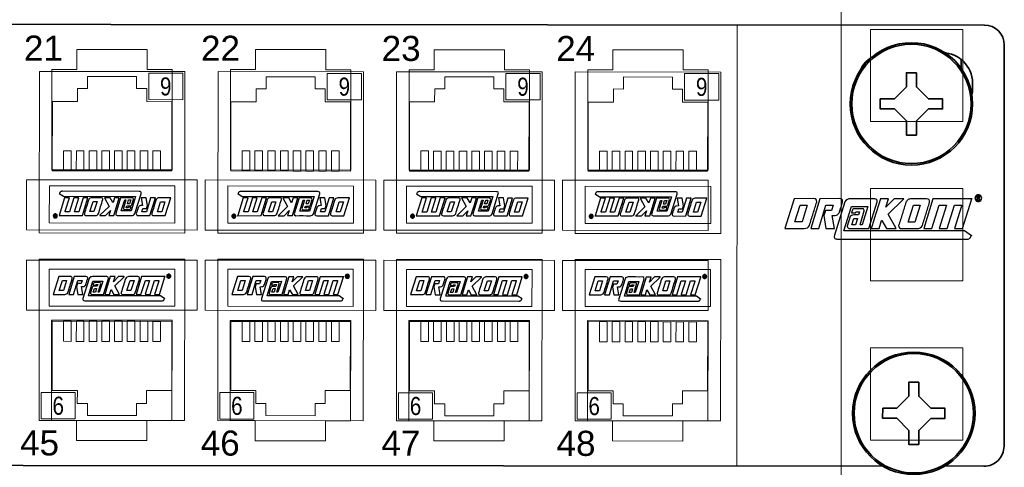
# Model space of a CAD drawing. Header units: millimetres. Extents: x 284 to 42354, y 172 to 67105.
# Tile 28 of 43: x 10559 to 11688, y 21269 to 21782. Entities that reach past the tile are written whole.
import ezdxf
from ezdxf.enums import TextEntityAlignment as Align

# ---------------------------------------------------------------- set-up
doc = ezdxf.new("R2010")
doc.units = ezdxf.units.MM
for name, color, linetype, lineweight in [('2DE_BKT_pp', 7, 'Continuous', 35), ('2DE_OBJ_BKT-pp', 93, 'Continuous', 25), ('2DE_TXT', 53, 'Continuous', 15), ('CP_DETAL', 33, 'Continuous', 9)]:
    doc.layers.add(name, color=color, linetype=linetype, lineweight=lineweight)
doc.layers.add('BKT_LOGO', color=5, linetype='Continuous')
doc.layers.add('CP_WIPEOUT', color=7, linetype='Continuous')
doc.styles.add('Arial2.5', font='ARIALN.TTF', dxfattribs={"height": 2.5})
doc.styles.add('CP_ATTR', font='ARIAL.TTF')

# ---------------------------------------------------------------- blocks, each defined once
blk = doc.blocks.new('2hpn_bkt_04_gzawo0')
for p, q in [((460.2, -2.628), (460.2, 2.624)), ((469.4, 2.628), (469.4, -2.628)), ((460.2, -34.628), (460.2, -29.376)), ((469.4, -29.372), (469.4, -34.628))]:
    blk.add_line(p, q)
for points in [[(-6.9, -37.95), (-6.9, -37.95), (-6.9, -37.95), (-6.9, -37.95), (471.7, -37.95), (471.7, -37.95), (471.7, -37.95, 0.41425), (473.7, -35.95), (473.7, -35.95), (473.7, 4.05, 0.414021), (471.7, 6.05), (471.7, 6.05), (-6.9, 6.05, 0.457803), (-8.9, 4.05), (-8.9, 4.05), (-8.9, -36.05, 0.414214), (-6.9, -37.95), (-6.9, -37.95)], [(462.05, 3.3), (462.05, 3.3), (467.55, 3.3, -0.401538), (470.55, 0.3), (470.55, 0.3), (470.55, -0.3, -0.401538), (467.55, -3.3), (467.55, -3.3), (462.05, -3.3, -0.401538), (459.05, -0.3), (459.05, -0.3), (459.05, 0.2, -0.409645), (462.05, 3.3), (462.05, 3.3)], [(462.05, -28.7), (462.05, -28.7), (467.55, -28.7, -0.401538), (470.55, -31.7), (470.55, -31.7), (470.55, -32.3, -0.401538), (467.55, -35.3), (467.55, -35.3), (462.05, -35.3, -0.401538), (459.05, -32.3), (459.05, -32.3), (459.05, -31.8, -0.409645), (462.05, -28.7), (462.05, -28.7)]]:
    blk.add_lwpolyline(points, format="xyb")
at = {"lineweight": 0}
for points in [[(447.092, 6.05), (447.092, -37.949)], [(378.799, -8.448), (390.799, -8.448), (390.799, 1.552), (388.299, 1.552), (388.299, 3.552), (381.299, 3.552), (381.299, 1.552), (378.799, 1.552), (378.799, -8.448)], [(396.599, -8.448), (408.599, -8.448), (408.599, 1.552), (406.099, 1.552), (406.099, 3.552), (399.099, 3.552), (399.099, 1.552), (396.599, 1.552), (396.599, -8.448)], [(414.399, -8.448), (426.399, -8.448), (426.399, 1.552), (423.899, 1.552), (423.899, 3.552), (416.899, 3.552), (416.899, 1.552), (414.399, 1.552), (414.399, -8.448)], [(432.199, -8.448), (444.199, -8.448), (444.199, 1.552), (441.699, 1.552), (441.699, 3.552), (434.699, 3.552), (434.699, 1.552), (432.199, 1.552), (432.199, -8.448)], [(376.299, -9.448), (376.299, -9.448), (376.299, -14.448), (393.299, -14.448), (393.299, -9.448), (376.299, -9.448)], [(394.099, -9.448), (394.099, -9.448), (394.099, -14.448), (411.099, -14.448), (411.099, -9.448), (394.099, -9.448)], [(411.899, -9.448), (411.899, -9.448), (411.899, -14.448), (428.899, -14.448), (428.899, -9.448), (411.899, -9.448)], [(429.699, -9.448), (429.699, -9.448), (429.699, -14.448), (444.199, -14.448), (444.199, -9.448), (429.699, -9.448)], [(376.299, -22.448), (376.299, -22.448), (376.299, -17.448), (393.299, -17.448), (393.299, -22.448), (376.299, -22.448)], [(394.099, -22.448), (394.099, -22.448), (394.099, -17.448), (411.099, -17.448), (411.099, -22.448), (394.099, -22.448)], [(411.899, -22.448), (411.899, -22.448), (411.899, -17.448), (428.899, -17.448), (428.899, -22.448), (411.899, -22.448)], [(429.699, -22.448), (429.699, -22.448), (429.699, -17.448), (444.199, -17.448), (444.199, -22.448), (429.699, -22.448)], [(378.799, -23.448), (390.799, -23.448), (390.799, -33.448), (388.299, -33.448), (388.299, -35.448), (381.299, -35.448), (381.299, -33.448), (378.799, -33.448), (378.799, -23.448)], [(396.599, -23.448), (408.599, -23.448), (408.599, -33.448), (406.099, -33.448), (406.099, -35.448), (399.099, -35.448), (399.099, -33.448), (396.599, -33.448), (396.599, -23.448)], [(414.399, -23.448), (426.399, -23.448), (426.399, -33.448), (423.899, -33.448), (423.899, -35.448), (416.899, -35.448), (416.899, -33.448), (414.399, -33.448), (414.399, -23.448)], [(432.199, -23.448), (444.199, -23.448), (444.199, -33.448), (441.699, -33.448), (441.699, -35.448), (434.699, -35.448), (434.699, -33.448), (432.199, -33.448), (432.199, -23.448)]]:
    blk.add_lwpolyline(points, dxfattribs=at)
at = {"layer": 'BKT_LOGO'}
for points, knots in [([(451.845, -14.245), (451.845, -14.245), (452.765, -11.275), (452.765, -11.275), (452.765, -11.275), (452.765, -11.275), (454.705, -11.271), (454.705, -11.271), (454.705, -11.271), (454.823, -11.271), (454.908, -11.297), (454.961, -11.351), (454.961, -11.351), (455.014, -11.405), (455.034, -11.494), (455.021, -11.617), (455.021, -11.617), (454.901, -11.994), (454.782, -12.373), (454.664, -12.753), (454.664, -12.753), (454.546, -13.133), (454.425, -13.531), (454.299, -13.946), (454.299, -13.946), (454.19, -14.145), (454.018, -14.245), (453.784, -14.245), (453.784, -14.245), (453.784, -14.245), (451.845, -14.245), (451.845, -14.245)], [0, 0, 0, 0, 0.125, 0.125, 0.125, 0.125, 0.25, 0.25, 0.25, 0.25, 0.375, 0.375, 0.375, 0.375, 0.5, 0.5, 0.5, 0.5, 0.625, 0.625, 0.625, 0.625, 0.75, 0.75, 0.75, 0.75, 0.875, 0.875, 0.875, 0.875, 1, 1, 1, 1]), ([(455.233, -14.245), (455.233, -14.245), (454.425, -14.245), (454.425, -14.245), (454.425, -14.245), (454.425, -14.245), (455.345, -11.275), (455.345, -11.275), (455.345, -11.275), (455.345, -11.275), (457.286, -11.271), (457.286, -11.271), (457.286, -11.271), (457.403, -11.271), (457.488, -11.297), (457.541, -11.351), (457.541, -11.351), (457.594, -11.405), (457.614, -11.494), (457.601, -11.617), (457.601, -11.617), (457.538, -11.82), (457.488, -11.981), (457.452, -12.1), (457.452, -12.1), (457.415, -12.218), (457.386, -12.311), (457.365, -12.378), (457.365, -12.378), (457.345, -12.444), (457.33, -12.493), (457.321, -12.523), (457.321, -12.523), (457.311, -12.553), (457.303, -12.579), (457.296, -12.601), (457.296, -12.601), (457.242, -12.706), (457.18, -12.785), (457.111, -12.839), (457.111, -12.839), (457.042, -12.892), (456.962, -12.927), (456.872, -12.943), (456.872, -12.943), (456.872, -12.943), (456.563, -12.957), (456.563, -12.957), (456.563, -12.957), (456.563, -12.957), (456.779, -14.255), (456.779, -14.255), (456.779, -14.255), (456.779, -14.255), (455.948, -14.255), (455.948, -14.255), (455.948, -14.255), (455.948, -14.255), (455.743, -12.967), (455.743, -12.967), (455.743, -12.967), (455.743, -12.967), (455.901, -12.458), (455.901, -12.458), (455.901, -12.458), (455.901, -12.458), (456.49, -12.458), (456.49, -12.458), (456.49, -12.458), (456.49, -12.458), (456.661, -11.907), (456.661, -11.907), (456.661, -11.907), (456.661, -11.907), (455.929, -11.907), (455.929, -11.907), (455.929, -11.907), (455.929, -11.907), (455.233, -14.245), (455.233, -14.245)], [0, 0, 0, 0, 0.05, 0.05, 0.05, 0.05, 0.1, 0.1, 0.1, 0.1, 0.15, 0.15, 0.15, 0.15, 0.2, 0.2, 0.2, 0.2, 0.25, 0.25, 0.25, 0.25, 0.3, 0.3, 0.3, 0.3, 0.35, 0.35, 0.35, 0.35, 0.4, 0.4, 0.4, 0.4, 0.45, 0.45, 0.45, 0.45, 0.5, 0.5, 0.5, 0.5, 0.55, 0.55, 0.55, 0.55, 0.6, 0.6, 0.6, 0.6, 0.65, 0.65, 0.65, 0.65, 0.7, 0.7, 0.7, 0.7, 0.75, 0.75, 0.75, 0.75, 0.8, 0.8, 0.8, 0.8, 0.85, 0.85, 0.85, 0.85, 0.9, 0.9, 0.9, 0.9, 0.95, 0.95, 0.95, 0.95, 1, 1, 1, 1]), ([(459.342, -13.879), (459.342, -13.879), (459.542, -13.879), (459.542, -13.879), (459.542, -13.879), (459.542, -13.879), (460.111, -12.053), (460.111, -12.053), (460.111, -12.053), (460.111, -12.053), (458.48, -12.058), (458.48, -12.058), (458.48, -12.058), (458.48, -12.058), (457.727, -14.479), (457.727, -14.479), (457.727, -14.479), (457.727, -14.479), (469.764, -14.485), (469.764, -14.485), (469.764, -14.485), (469.764, -14.485), (470.456, -14.964), (470.456, -14.964), (470.456, -14.964), (470.456, -14.964), (470.439, -14.927), (470.439, -14.927), (470.439, -14.927), (470.405, -15.006), (470.373, -15.071), (470.343, -15.121), (470.343, -15.121), (470.313, -15.172), (470.279, -15.212), (470.24, -15.24), (470.24, -15.24), (470.201, -15.269), (470.155, -15.288), (470.103, -15.299), (470.103, -15.299), (470.05, -15.311), (469.986, -15.317), (469.915, -15.316), (469.915, -15.316), (469.915, -15.316), (457.139, -15.301), (457.139, -15.301), (457.139, -15.301), (456.994, -15.301), (456.887, -15.281), (456.823, -15.232), (456.823, -15.232), (456.759, -15.183), (456.757, -15.079), (456.806, -14.921), (456.806, -14.921), (456.806, -14.921), (457.828, -11.602), (457.828, -11.602), (457.828, -11.602), (457.944, -11.341), (458.186, -11.284), (458.38, -11.281), (458.38, -11.281), (459.192, -11.281), (459.986, -11.293), (460.801, -11.281), (460.801, -11.281), (460.97, -11.313), (461.072, -11.447), (461.046, -11.596), (461.046, -11.596), (461.046, -11.596), (460.224, -14.255), (460.224, -14.255), (460.224, -14.255), (460.224, -14.255), (458.243, -14.254), (458.243, -14.254), (458.243, -14.254), (458.096, -14.165), (458.057, -14.054), (458.07, -14.012), (458.07, -14.012), (458.07, -14.012), (458.366, -13.064), (458.366, -13.064), (458.366, -13.064), (458.392, -12.978), (458.515, -12.897), (458.707, -12.897), (458.707, -12.897), (458.707, -12.897), (459.196, -12.897), (459.196, -12.897), (459.196, -12.897), (459.196, -12.897), (459.297, -12.589), (459.297, -12.589), (459.297, -12.589), (459.297, -12.589), (458.936, -12.589), (458.936, -12.589), (458.936, -12.589), (458.936, -12.589), (458.899, -12.697), (458.899, -12.697), (458.899, -12.697), (458.899, -12.697), (458.484, -12.698), (458.484, -12.698), (458.484, -12.698), (458.484, -12.698), (458.579, -12.376), (458.579, -12.376), (458.579, -12.376), (458.635, -12.287), (458.732, -12.274), (458.882, -12.271), (458.882, -12.271), (458.882, -12.271), (459.622, -12.275), (459.622, -12.275), (459.622, -12.275), (459.698, -12.28), (459.784, -12.399), (459.766, -12.484), (459.766, -12.484), (459.766, -12.484), (459.342, -13.879), (459.342, -13.879)], [0, 0, 0, 0, 0.030303, 0.030303, 0.030303, 0.030303, 0.060606, 0.060606, 0.060606, 0.060606, 0.090909, 0.090909, 0.090909, 0.090909, 0.121212, 0.121212, 0.121212, 0.121212, 0.151515, 0.151515, 0.151515, 0.151515, 0.181818, 0.181818, 0.181818, 0.181818, 0.212121, 0.212121, 0.212121, 0.212121, 0.242424, 0.242424, 0.242424, 0.242424, 0.272727, 0.272727, 0.272727, 0.272727, 0.30303, 0.30303, 0.30303, 0.30303, 0.333333, 0.333333, 0.333333, 0.333333, 0.363636, 0.363636, 0.363636, 0.363636, 0.393939, 0.393939, 0.393939, 0.393939, 0.424242, 0.424242, 0.424242, 0.424242, 0.454545, 0.454545, 0.454545, 0.454545, 0.484848, 0.484848, 0.484848, 0.484848, 0.515152, 0.515152, 0.515152, 0.515152, 0.545455, 0.545455, 0.545455, 0.545455, 0.575758, 0.575758, 0.575758, 0.575758, 0.606061, 0.606061, 0.606061, 0.606061, 0.636364, 0.636364, 0.636364, 0.636364, 0.666667, 0.666667, 0.666667, 0.666667, 0.69697, 0.69697, 0.69697, 0.69697, 0.727273, 0.727273, 0.727273, 0.727273, 0.757576, 0.757576, 0.757576, 0.757576, 0.787879, 0.787879, 0.787879, 0.787879, 0.818182, 0.818182, 0.818182, 0.818182, 0.848485, 0.848485, 0.848485, 0.848485, 0.878788, 0.878788, 0.878788, 0.878788, 0.909091, 0.909091, 0.909091, 0.909091, 0.939394, 0.939394, 0.939394, 0.939394, 0.969697, 0.969697, 0.969697, 0.969697, 1, 1, 1, 1]), ([(462.154, -12.806), (462.154, -12.806), (462.933, -14.25), (462.933, -14.25), (462.933, -14.25), (462.933, -14.25), (461.987, -14.25), (461.987, -14.25), (461.987, -14.25), (461.987, -14.25), (461.495, -13.447), (461.495, -13.447), (461.495, -13.447), (461.495, -13.447), (461.493, -13.452), (461.493, -13.452), (461.493, -13.452), (461.493, -13.452), (461.246, -14.25), (461.246, -14.25), (461.246, -14.25), (461.246, -14.25), (460.448, -14.25), (460.448, -14.25), (460.448, -14.25), (460.448, -14.25), (460.741, -13.305), (460.741, -13.305), (460.741, -13.305), (460.741, -13.305), (460.737, -13.3), (460.737, -13.3), (460.737, -13.3), (460.737, -13.3), (460.744, -13.295), (460.744, -13.295), (460.744, -13.295), (460.744, -13.295), (461.366, -11.286), (461.366, -11.286), (461.366, -11.286), (461.366, -11.286), (462.169, -11.286), (462.169, -11.286), (462.169, -11.286), (462.169, -11.286), (461.903, -12.131), (461.903, -12.131), (461.903, -12.131), (461.903, -12.131), (462.751, -11.281), (462.751, -11.281), (462.751, -11.281), (462.751, -11.281), (463.71, -11.281), (463.71, -11.281), (463.71, -11.281), (463.71, -11.281), (463.678, -11.309), (463.678, -11.309), (463.678, -11.309), (463.678, -11.309), (462.154, -12.806), (462.154, -12.806)], [0, 0, 0, 0, 0.0625, 0.0625, 0.0625, 0.0625, 0.125, 0.125, 0.125, 0.125, 0.1875, 0.1875, 0.1875, 0.1875, 0.25, 0.25, 0.25, 0.25, 0.3125, 0.3125, 0.3125, 0.3125, 0.375, 0.375, 0.375, 0.375, 0.4375, 0.4375, 0.4375, 0.4375, 0.5, 0.5, 0.5, 0.5, 0.5625, 0.5625, 0.5625, 0.5625, 0.625, 0.625, 0.625, 0.625, 0.6875, 0.6875, 0.6875, 0.6875, 0.75, 0.75, 0.75, 0.75, 0.8125, 0.8125, 0.8125, 0.8125, 0.875, 0.875, 0.875, 0.875, 0.9375, 0.9375, 0.9375, 0.9375, 1, 1, 1, 1]), ([(463.516, -14.255), (463.282, -14.255), (463.171, -14.155), (463.186, -13.956), (463.186, -13.956), (463.317, -13.541), (463.442, -13.143), (463.56, -12.763), (463.56, -12.763), (463.678, -12.383), (463.793, -12.005), (463.907, -11.628), (463.907, -11.628), (463.971, -11.504), (464.046, -11.415), (464.132, -11.362), (464.132, -11.362), (464.218, -11.308), (464.32, -11.281), (464.437, -11.281), (464.437, -11.281), (464.437, -11.281), (465.958, -11.281), (465.958, -11.281), (465.958, -11.281), (466.075, -11.281), (466.16, -11.308), (466.213, -11.362), (466.213, -11.362), (466.266, -11.415), (466.286, -11.504), (466.273, -11.628), (466.273, -11.628), (466.153, -12.005), (466.034, -12.383), (465.917, -12.763), (465.917, -12.763), (465.799, -13.143), (465.677, -13.541), (465.552, -13.956), (465.552, -13.956), (465.442, -14.155), (465.27, -14.255), (465.036, -14.255), (465.036, -14.255), (465.036, -14.255), (463.516, -14.255), (463.516, -14.255)], [0, 0, 0, 0, 0.083333, 0.083333, 0.083333, 0.083333, 0.166667, 0.166667, 0.166667, 0.166667, 0.25, 0.25, 0.25, 0.25, 0.333333, 0.333333, 0.333333, 0.333333, 0.416667, 0.416667, 0.416667, 0.416667, 0.5, 0.5, 0.5, 0.5, 0.583333, 0.583333, 0.583333, 0.583333, 0.666667, 0.666667, 0.666667, 0.666667, 0.75, 0.75, 0.75, 0.75, 0.833333, 0.833333, 0.833333, 0.833333, 0.916667, 0.916667, 0.916667, 0.916667, 1, 1, 1, 1]), ([(468.03, -14.245), (468.03, -14.245), (467.227, -14.245), (467.227, -14.245), (467.227, -14.245), (467.227, -14.245), (467.231, -14.23), (467.231, -14.23), (467.231, -14.23), (467.231, -14.23), (467.217, -14.23), (467.217, -14.23), (467.217, -14.23), (467.217, -14.23), (467.939, -11.902), (467.939, -11.902), (467.939, -11.902), (467.939, -11.902), (467.221, -11.902), (467.221, -11.902), (467.221, -11.902), (467.221, -11.902), (466.486, -14.245), (466.486, -14.245), (466.486, -14.245), (466.486, -14.245), (465.683, -14.245), (465.683, -14.245), (465.683, -14.245), (465.683, -14.245), (466.601, -11.28), (466.601, -11.28), (466.601, -11.28), (466.601, -11.28), (470.485, -11.275), (470.485, -11.275), (470.485, -11.275), (470.485, -11.275), (470.497, -11.265), (470.497, -11.265), (470.497, -11.265), (470.497, -11.265), (470.502, -11.265), (470.502, -11.265), (470.502, -11.265), (470.502, -11.265), (470.493, -11.28), (470.493, -11.28), (470.493, -11.28), (470.493, -11.28), (469.565, -14.245), (469.565, -14.245), (469.565, -14.245), (469.565, -14.245), (468.766, -14.245), (468.766, -14.245), (468.766, -14.245), (468.766, -14.245), (469.462, -12.016), (469.462, -12.016), (469.462, -12.016), (469.462, -12.016), (469.457, -12.016), (469.457, -12.016), (469.457, -12.016), (469.457, -12.016), (469.492, -11.902), (469.492, -11.902), (469.492, -11.902), (469.492, -11.902), (468.761, -11.902), (468.761, -11.902), (468.761, -11.902), (468.761, -11.902), (468.03, -14.245), (468.03, -14.245)], [0, 0, 0, 0, 0.052632, 0.052632, 0.052632, 0.052632, 0.105263, 0.105263, 0.105263, 0.105263, 0.157895, 0.157895, 0.157895, 0.157895, 0.210526, 0.210526, 0.210526, 0.210526, 0.263158, 0.263158, 0.263158, 0.263158, 0.315789, 0.315789, 0.315789, 0.315789, 0.368421, 0.368421, 0.368421, 0.368421, 0.421053, 0.421053, 0.421053, 0.421053, 0.473684, 0.473684, 0.473684, 0.473684, 0.526316, 0.526316, 0.526316, 0.526316, 0.578947, 0.578947, 0.578947, 0.578947, 0.631579, 0.631579, 0.631579, 0.631579, 0.684211, 0.684211, 0.684211, 0.684211, 0.736842, 0.736842, 0.736842, 0.736842, 0.789474, 0.789474, 0.789474, 0.789474, 0.842105, 0.842105, 0.842105, 0.842105, 0.894737, 0.894737, 0.894737, 0.894737, 0.947368, 0.947368, 0.947368, 0.947368, 1, 1, 1, 1]), ([(471.123, -10.867), (471.179, -10.867), (471.234, -10.881), (471.288, -10.91), (471.288, -10.91), (471.342, -10.939), (471.384, -10.981), (471.414, -11.035), (471.414, -11.035), (471.444, -11.089), (471.459, -11.145), (471.459, -11.204), (471.459, -11.204), (471.459, -11.262), (471.444, -11.317), (471.414, -11.371), (471.414, -11.371), (471.385, -11.424), (471.343, -11.466), (471.29, -11.495), (471.29, -11.495), (471.237, -11.525), (471.181, -11.54), (471.123, -11.54), (471.123, -11.54), (471.064, -11.54), (471.008, -11.525), (470.955, -11.495), (470.955, -11.495), (470.902, -11.466), (470.86, -11.424), (470.83, -11.371), (470.83, -11.371), (470.801, -11.317), (470.786, -11.262), (470.786, -11.204), (470.786, -11.204), (470.786, -11.145), (470.801, -11.089), (470.831, -11.035), (470.831, -11.035), (470.861, -10.981), (470.903, -10.939), (470.957, -10.91), (470.957, -10.91), (471.011, -10.881), (471.066, -10.867), (471.123, -10.867)], [0, 0, 0, 0, 0.083333, 0.083333, 0.083333, 0.083333, 0.166667, 0.166667, 0.166667, 0.166667, 0.25, 0.25, 0.25, 0.25, 0.333333, 0.333333, 0.333333, 0.333333, 0.416667, 0.416667, 0.416667, 0.416667, 0.5, 0.5, 0.5, 0.5, 0.583333, 0.583333, 0.583333, 0.583333, 0.666667, 0.666667, 0.666667, 0.666667, 0.75, 0.75, 0.75, 0.75, 0.833333, 0.833333, 0.833333, 0.833333, 0.916667, 0.916667, 0.916667, 0.916667, 1, 1, 1, 1]), ([(471.123, -10.922), (471.075, -10.922), (471.029, -10.935), (470.984, -10.959), (470.984, -10.959), (470.94, -10.983), (470.905, -11.018), (470.879, -11.063), (470.879, -11.063), (470.854, -11.108), (470.841, -11.155), (470.841, -11.204), (470.841, -11.204), (470.841, -11.252), (470.854, -11.298), (470.879, -11.343), (470.879, -11.343), (470.904, -11.387), (470.938, -11.422), (470.983, -11.447), (470.983, -11.447), (471.028, -11.472), (471.074, -11.484), (471.123, -11.484), (471.123, -11.484), (471.171, -11.484), (471.218, -11.472), (471.262, -11.447), (471.262, -11.447), (471.307, -11.422), (471.341, -11.387), (471.366, -11.343), (471.366, -11.343), (471.391, -11.298), (471.403, -11.252), (471.403, -11.204), (471.403, -11.204), (471.403, -11.155), (471.391, -11.108), (471.365, -11.063), (471.365, -11.063), (471.34, -11.018), (471.305, -10.983), (471.26, -10.959), (471.26, -10.959), (471.215, -10.935), (471.169, -10.922), (471.123, -10.922)], [0, 0, 0, 0, 0.083333, 0.083333, 0.083333, 0.083333, 0.166667, 0.166667, 0.166667, 0.166667, 0.25, 0.25, 0.25, 0.25, 0.333333, 0.333333, 0.333333, 0.333333, 0.416667, 0.416667, 0.416667, 0.416667, 0.5, 0.5, 0.5, 0.5, 0.583333, 0.583333, 0.583333, 0.583333, 0.666667, 0.666667, 0.666667, 0.666667, 0.75, 0.75, 0.75, 0.75, 0.833333, 0.833333, 0.833333, 0.833333, 0.916667, 0.916667, 0.916667, 0.916667, 1, 1, 1, 1]), ([(470.975, -11.389), (470.975, -11.389), (470.975, -11.027), (470.975, -11.027), (470.975, -11.027), (470.975, -11.027), (471.099, -11.027), (471.099, -11.027), (471.099, -11.027), (471.142, -11.027), (471.173, -11.031), (471.192, -11.037), (471.192, -11.037), (471.211, -11.044), (471.226, -11.056), (471.237, -11.072), (471.237, -11.072), (471.249, -11.089), (471.254, -11.107), (471.254, -11.125), (471.254, -11.125), (471.254, -11.152), (471.245, -11.175), (471.226, -11.195), (471.226, -11.195), (471.207, -11.214), (471.182, -11.225), (471.151, -11.228), (471.151, -11.228), (471.163, -11.233), (471.174, -11.239), (471.181, -11.247), (471.181, -11.247), (471.196, -11.261), (471.214, -11.285), (471.235, -11.319), (471.235, -11.319), (471.235, -11.319), (471.279, -11.389), (471.279, -11.389), (471.279, -11.389), (471.279, -11.389), (471.208, -11.389), (471.208, -11.389), (471.208, -11.389), (471.208, -11.389), (471.176, -11.332), (471.176, -11.332), (471.176, -11.332), (471.15, -11.288), (471.13, -11.259), (471.115, -11.248), (471.115, -11.248), (471.104, -11.24), (471.088, -11.236), (471.068, -11.236), (471.068, -11.236), (471.068, -11.236), (471.033, -11.236), (471.033, -11.236), (471.033, -11.236), (471.033, -11.236), (471.033, -11.389), (471.033, -11.389), (471.033, -11.389), (471.033, -11.389), (470.975, -11.389), (470.975, -11.389)], [0, 0, 0, 0, 0.058824, 0.058824, 0.058824, 0.058824, 0.117647, 0.117647, 0.117647, 0.117647, 0.176471, 0.176471, 0.176471, 0.176471, 0.235294, 0.235294, 0.235294, 0.235294, 0.294118, 0.294118, 0.294118, 0.294118, 0.352941, 0.352941, 0.352941, 0.352941, 0.411765, 0.411765, 0.411765, 0.411765, 0.470588, 0.470588, 0.470588, 0.470588, 0.529412, 0.529412, 0.529412, 0.529412, 0.588235, 0.588235, 0.588235, 0.588235, 0.647059, 0.647059, 0.647059, 0.647059, 0.705882, 0.705882, 0.705882, 0.705882, 0.764706, 0.764706, 0.764706, 0.764706, 0.823529, 0.823529, 0.823529, 0.823529, 0.882353, 0.882353, 0.882353, 0.882353, 0.941176, 0.941176, 0.941176, 0.941176, 1, 1, 1, 1]), ([(471.033, -11.186), (471.033, -11.186), (471.104, -11.186), (471.104, -11.186), (471.104, -11.186), (471.138, -11.186), (471.161, -11.181), (471.174, -11.17), (471.174, -11.17), (471.186, -11.16), (471.192, -11.147), (471.192, -11.13), (471.192, -11.13), (471.192, -11.12), (471.189, -11.11), (471.183, -11.101), (471.183, -11.101), (471.177, -11.093), (471.169, -11.087), (471.159, -11.083), (471.159, -11.083), (471.148, -11.078), (471.128, -11.076), (471.1, -11.076), (471.1, -11.076), (471.1, -11.076), (471.033, -11.076), (471.033, -11.076), (471.033, -11.076), (471.033, -11.076), (471.033, -11.186), (471.033, -11.186)], [0, 0, 0, 0, 0.125, 0.125, 0.125, 0.125, 0.25, 0.25, 0.25, 0.25, 0.375, 0.375, 0.375, 0.375, 0.5, 0.5, 0.5, 0.5, 0.625, 0.625, 0.625, 0.625, 0.75, 0.75, 0.75, 0.75, 0.875, 0.875, 0.875, 0.875, 1, 1, 1, 1]), ([(453.558, -13.594), (453.558, -13.594), (454.079, -11.912), (454.079, -11.912), (454.079, -11.912), (454.079, -11.912), (453.371, -11.912), (453.371, -11.912), (453.371, -11.912), (453.371, -11.912), (452.845, -13.594), (452.845, -13.594), (452.845, -13.594), (452.845, -13.594), (453.558, -13.594), (453.558, -13.594)], [0, 0, 0, 0, 0.25, 0.25, 0.25, 0.25, 0.5, 0.5, 0.5, 0.5, 0.75, 0.75, 0.75, 0.75, 1, 1, 1, 1]), ([(464.145, -13.604), (464.145, -13.604), (464.81, -13.604), (464.81, -13.604), (464.81, -13.604), (464.81, -13.604), (465.331, -11.922), (465.331, -11.922), (465.331, -11.922), (465.331, -11.922), (464.666, -11.922), (464.666, -11.922), (464.666, -11.922), (464.666, -11.922), (464.145, -13.604), (464.145, -13.604)], [0, 0, 0, 0, 0.25, 0.25, 0.25, 0.25, 0.5, 0.5, 0.5, 0.5, 0.75, 0.75, 0.75, 0.75, 1, 1, 1, 1]), ([(459.09, -13.256), (459.09, -13.256), (458.729, -13.256), (458.729, -13.256), (458.729, -13.256), (458.729, -13.256), (458.534, -13.879), (458.534, -13.879), (458.534, -13.879), (458.534, -13.879), (458.895, -13.879), (458.895, -13.879), (458.895, -13.879), (458.895, -13.879), (459.09, -13.256), (459.09, -13.256)], [0, 0, 0, 0, 0.25, 0.25, 0.25, 0.25, 0.5, 0.5, 0.5, 0.5, 0.75, 0.75, 0.75, 0.75, 1, 1, 1, 1])]:
    blk.add_open_spline(points, degree=3, knots=knots, dxfattribs=at)
at = {"linetype": 'Continuous', "lineweight": 0, "style": 'CP_ATTR'}
for s, p in [('21', (376.02, 2.431)), ('22', (393.663, 2.431)), ('23', (411.663, 2.431)), ('24', (429.053, 2.431)), ('45', (375.663, -36.936)), ('46', (393.663, -36.936)), ('47', (411.663, -36.936)), ('48', (429.113, -36.936))]:
    blk.add_text(s, height=2.5, dxfattribs=at).set_placement(p)
at = {"linetype": 'ByBlock', "style": 'CP_ATTR', "flags": 1}
for tag, p in [('ARTICLE', (-0.001, -0.001)), ('PRODUCT-TYPE', (-0.001, -0.001)), ('PRODUCER', (-0.001, -0.001)), ('CHARACTER', (0, -0.001)), ('OTHER', (0, 0))]:
    blk.add_attdef(tag, text='', height=0.00005, dxfattribs=at).set_placement(p, align=Align.MIDDLE_LEFT)
blk = doc.blocks.new('2hpn_bkt_29_fad73y0')
at = {"lineweight": 0}
for points in [[(14.5, 16.1), (0, 16.1), (0, 0), (14.5, 0), (14.5, 16.1)], [(13.5, 11.4), (1, 11.4), (1, 15.1), (13.5, 15.1), (13.5, 11.4)], [(13.208, 9.9), (1.308, 9.9), (1.308, 3), (3.808, 3), (3.808, 1.7), (4.808, 1.7), (4.808, 0.5), (9.708, 0.5), (9.708, 1.7), (10.708, 1.7), (10.708, 3), (13.208, 3), (13.208, 9.9)], [(3.193, 7.9), (2.433, 7.9), (2.433, 9.9), (3.193, 9.9), (3.193, 7.9)], [(4.463, 7.9), (3.703, 7.9), (3.703, 9.9), (4.463, 9.9), (4.463, 7.9)], [(5.733, 7.9), (4.973, 7.9), (4.973, 9.9), (5.733, 9.9), (5.733, 7.9)], [(7.003, 7.9), (6.243, 7.9), (6.243, 9.9), (7.003, 9.9), (7.003, 7.9)], [(8.273, 7.9), (7.513, 7.9), (7.513, 9.9), (8.273, 9.9), (8.273, 7.9)], [(9.543, 7.9), (8.783, 7.9), (8.783, 9.9), (9.543, 9.9), (9.543, 7.9)], [(10.813, 7.9), (10.053, 7.9), (10.053, 9.9), (10.813, 9.9), (10.813, 7.9)], [(12.083, 7.9), (11.323, 7.9), (11.323, 9.9), (12.083, 9.9), (12.083, 7.9)], [(3.608, 2.802), (3.608, 0.159), (0.205, 0.159), (0.205, 2.802), (3.608, 2.802)]]:
    blk.add_lwpolyline(points, dxfattribs=at)
at = {"layer": 'BKT_LOGO'}
for points, knots in [([(1.396, 12.585), (1.396, 12.585), (1.946, 14.358), (1.946, 14.358), (1.946, 14.358), (1.946, 14.358), (3.104, 14.361), (3.104, 14.361), (3.104, 14.361), (3.174, 14.361), (3.225, 14.345), (3.256, 14.313), (3.256, 14.313), (3.288, 14.281), (3.3, 14.228), (3.292, 14.154), (3.292, 14.154), (3.221, 13.929), (3.15, 13.703), (3.079, 13.476), (3.079, 13.476), (3.009, 13.249), (2.937, 13.012), (2.862, 12.764), (2.862, 12.764), (2.796, 12.645), (2.694, 12.585), (2.554, 12.585), (2.554, 12.585), (2.554, 12.585), (1.396, 12.585), (1.396, 12.585)], [0, 0, 0, 0, 0.125, 0.125, 0.125, 0.125, 0.25, 0.25, 0.25, 0.25, 0.375, 0.375, 0.375, 0.375, 0.5, 0.5, 0.5, 0.5, 0.625, 0.625, 0.625, 0.625, 0.75, 0.75, 0.75, 0.75, 0.875, 0.875, 0.875, 0.875, 1, 1, 1, 1]), ([(2.419, 12.974), (2.419, 12.974), (2.73, 13.978), (2.73, 13.978), (2.73, 13.978), (2.73, 13.978), (2.307, 13.978), (2.307, 13.978), (2.307, 13.978), (2.307, 13.978), (1.993, 12.974), (1.993, 12.974), (1.993, 12.974), (1.993, 12.974), (2.419, 12.974), (2.419, 12.974)], [0, 0, 0, 0, 0.25, 0.25, 0.25, 0.25, 0.5, 0.5, 0.5, 0.5, 0.75, 0.75, 0.75, 0.75, 1, 1, 1, 1]), ([(3.419, 12.585), (3.419, 12.585), (2.937, 12.585), (2.937, 12.585), (2.937, 12.585), (2.937, 12.585), (3.486, 14.358), (3.486, 14.358), (3.486, 14.358), (3.486, 14.358), (4.644, 14.361), (4.644, 14.361), (4.644, 14.361), (4.714, 14.361), (4.765, 14.345), (4.797, 14.313), (4.797, 14.313), (4.829, 14.281), (4.84, 14.228), (4.833, 14.154), (4.833, 14.154), (4.795, 14.033), (4.765, 13.937), (4.744, 13.866), (4.744, 13.866), (4.722, 13.795), (4.704, 13.74), (4.692, 13.7), (4.692, 13.7), (4.68, 13.66), (4.671, 13.631), (4.665, 13.613), (4.665, 13.613), (4.66, 13.596), (4.655, 13.58), (4.651, 13.567), (4.651, 13.567), (4.618, 13.504), (4.581, 13.457), (4.54, 13.425), (4.54, 13.425), (4.499, 13.393), (4.451, 13.372), (4.397, 13.362), (4.397, 13.362), (4.397, 13.362), (4.213, 13.354), (4.213, 13.354), (4.213, 13.354), (4.213, 13.354), (4.342, 12.58), (4.342, 12.58), (4.342, 12.58), (4.342, 12.58), (3.846, 12.58), (3.846, 12.58), (3.846, 12.58), (3.846, 12.58), (3.724, 13.348), (3.724, 13.348), (3.724, 13.348), (3.724, 13.348), (3.818, 13.652), (3.818, 13.652), (3.818, 13.652), (3.818, 13.652), (4.169, 13.652), (4.169, 13.652), (4.169, 13.652), (4.169, 13.652), (4.271, 13.981), (4.271, 13.981), (4.271, 13.981), (4.271, 13.981), (3.834, 13.981), (3.834, 13.981), (3.834, 13.981), (3.834, 13.981), (3.419, 12.585), (3.419, 12.585)], [0, 0, 0, 0, 0.05, 0.05, 0.05, 0.05, 0.1, 0.1, 0.1, 0.1, 0.15, 0.15, 0.15, 0.15, 0.2, 0.2, 0.2, 0.2, 0.25, 0.25, 0.25, 0.25, 0.3, 0.3, 0.3, 0.3, 0.35, 0.35, 0.35, 0.35, 0.4, 0.4, 0.4, 0.4, 0.45, 0.45, 0.45, 0.45, 0.5, 0.5, 0.5, 0.5, 0.55, 0.55, 0.55, 0.55, 0.6, 0.6, 0.6, 0.6, 0.65, 0.65, 0.65, 0.65, 0.7, 0.7, 0.7, 0.7, 0.75, 0.75, 0.75, 0.75, 0.8, 0.8, 0.8, 0.8, 0.85, 0.85, 0.85, 0.85, 0.9, 0.9, 0.9, 0.9, 0.95, 0.95, 0.95, 0.95, 1, 1, 1, 1]), ([(5.872, 12.804), (5.872, 12.804), (5.991, 12.803), (5.991, 12.803), (5.991, 12.803), (5.991, 12.803), (6.331, 13.894), (6.331, 13.894), (6.331, 13.894), (6.331, 13.894), (5.358, 13.891), (5.358, 13.891), (5.358, 13.891), (5.358, 13.891), (4.908, 12.445), (4.908, 12.445), (4.908, 12.445), (4.908, 12.445), (12.094, 12.442), (12.094, 12.442), (12.094, 12.442), (12.094, 12.442), (12.507, 12.156), (12.507, 12.156), (12.507, 12.156), (12.507, 12.156), (12.497, 12.178), (12.497, 12.178), (12.497, 12.178), (12.477, 12.131), (12.458, 12.092), (12.44, 12.062), (12.44, 12.062), (12.422, 12.032), (12.401, 12.008), (12.378, 11.991), (12.378, 11.991), (12.355, 11.974), (12.328, 11.962), (12.296, 11.956), (12.296, 11.956), (12.265, 11.949), (12.227, 11.945), (12.184, 11.946), (12.184, 11.946), (12.184, 11.946), (4.557, 11.955), (4.557, 11.955), (4.557, 11.955), (4.471, 11.955), (4.407, 11.967), (4.368, 11.996), (4.368, 11.996), (4.33, 12.025), (4.329, 12.087), (4.358, 12.182), (4.358, 12.182), (4.358, 12.182), (4.968, 14.163), (4.968, 14.163), (4.968, 14.163), (5.038, 14.319), (5.182, 14.353), (5.298, 14.355), (5.298, 14.355), (5.782, 14.355), (6.257, 14.348), (6.743, 14.355), (6.743, 14.355), (6.844, 14.335), (6.905, 14.256), (6.89, 14.166), (6.89, 14.166), (6.89, 14.166), (6.399, 12.579), (6.399, 12.579), (6.399, 12.579), (6.399, 12.579), (5.216, 12.58), (5.216, 12.58), (5.216, 12.58), (5.128, 12.633), (5.105, 12.699), (5.113, 12.724), (5.113, 12.724), (5.113, 12.724), (5.289, 13.29), (5.289, 13.29), (5.289, 13.29), (5.305, 13.342), (5.379, 13.39), (5.493, 13.39), (5.493, 13.39), (5.493, 13.39), (5.785, 13.39), (5.785, 13.39), (5.785, 13.39), (5.785, 13.39), (5.845, 13.574), (5.845, 13.574), (5.845, 13.574), (5.845, 13.574), (5.63, 13.574), (5.63, 13.574), (5.63, 13.574), (5.63, 13.574), (5.608, 13.509), (5.608, 13.509), (5.608, 13.509), (5.608, 13.509), (5.36, 13.509), (5.36, 13.509), (5.36, 13.509), (5.36, 13.509), (5.417, 13.701), (5.417, 13.701), (5.417, 13.701), (5.45, 13.754), (5.508, 13.762), (5.598, 13.764), (5.598, 13.764), (5.598, 13.764), (6.039, 13.761), (6.039, 13.761), (6.039, 13.761), (6.085, 13.758), (6.136, 13.687), (6.126, 13.637), (6.126, 13.637), (6.126, 13.637), (5.872, 12.804), (5.872, 12.804)], [0, 0, 0, 0, 0.030303, 0.030303, 0.030303, 0.030303, 0.060606, 0.060606, 0.060606, 0.060606, 0.090909, 0.090909, 0.090909, 0.090909, 0.121212, 0.121212, 0.121212, 0.121212, 0.151515, 0.151515, 0.151515, 0.151515, 0.181818, 0.181818, 0.181818, 0.181818, 0.212121, 0.212121, 0.212121, 0.212121, 0.242424, 0.242424, 0.242424, 0.242424, 0.272727, 0.272727, 0.272727, 0.272727, 0.30303, 0.30303, 0.30303, 0.30303, 0.333333, 0.333333, 0.333333, 0.333333, 0.363636, 0.363636, 0.363636, 0.363636, 0.393939, 0.393939, 0.393939, 0.393939, 0.424242, 0.424242, 0.424242, 0.424242, 0.454545, 0.454545, 0.454545, 0.454545, 0.484848, 0.484848, 0.484848, 0.484848, 0.515152, 0.515152, 0.515152, 0.515152, 0.545455, 0.545455, 0.545455, 0.545455, 0.575758, 0.575758, 0.575758, 0.575758, 0.606061, 0.606061, 0.606061, 0.606061, 0.636364, 0.636364, 0.636364, 0.636364, 0.666667, 0.666667, 0.666667, 0.666667, 0.69697, 0.69697, 0.69697, 0.69697, 0.727273, 0.727273, 0.727273, 0.727273, 0.757576, 0.757576, 0.757576, 0.757576, 0.787879, 0.787879, 0.787879, 0.787879, 0.818182, 0.818182, 0.818182, 0.818182, 0.848485, 0.848485, 0.848485, 0.848485, 0.878788, 0.878788, 0.878788, 0.878788, 0.909091, 0.909091, 0.909091, 0.909091, 0.939394, 0.939394, 0.939394, 0.939394, 0.969697, 0.969697, 0.969697, 0.969697, 1, 1, 1, 1]), ([(7.551, 13.444), (7.551, 13.444), (8.016, 12.582), (8.016, 12.582), (8.016, 12.582), (8.016, 12.582), (7.451, 12.582), (7.451, 12.582), (7.451, 12.582), (7.451, 12.582), (7.157, 13.061), (7.157, 13.061), (7.157, 13.061), (7.157, 13.061), (7.156, 13.058), (7.156, 13.058), (7.156, 13.058), (7.156, 13.058), (7.009, 12.582), (7.009, 12.582), (7.009, 12.582), (7.009, 12.582), (6.532, 12.582), (6.532, 12.582), (6.532, 12.582), (6.532, 12.582), (6.707, 13.146), (6.707, 13.146), (6.707, 13.146), (6.707, 13.146), (6.705, 13.149), (6.705, 13.149), (6.705, 13.149), (6.705, 13.149), (6.709, 13.152), (6.709, 13.152), (6.709, 13.152), (6.709, 13.152), (7.081, 14.352), (7.081, 14.352), (7.081, 14.352), (7.081, 14.352), (7.56, 14.352), (7.56, 14.352), (7.56, 14.352), (7.56, 14.352), (7.401, 13.847), (7.401, 13.847), (7.401, 13.847), (7.401, 13.847), (7.907, 14.355), (7.907, 14.355), (7.907, 14.355), (7.907, 14.355), (8.48, 14.355), (8.48, 14.355), (8.48, 14.355), (8.48, 14.355), (8.461, 14.338), (8.461, 14.338), (8.461, 14.338), (8.461, 14.338), (7.551, 13.444), (7.551, 13.444)], [0, 0, 0, 0, 0.0625, 0.0625, 0.0625, 0.0625, 0.125, 0.125, 0.125, 0.125, 0.1875, 0.1875, 0.1875, 0.1875, 0.25, 0.25, 0.25, 0.25, 0.3125, 0.3125, 0.3125, 0.3125, 0.375, 0.375, 0.375, 0.375, 0.4375, 0.4375, 0.4375, 0.4375, 0.5, 0.5, 0.5, 0.5, 0.5625, 0.5625, 0.5625, 0.5625, 0.625, 0.625, 0.625, 0.625, 0.6875, 0.6875, 0.6875, 0.6875, 0.75, 0.75, 0.75, 0.75, 0.8125, 0.8125, 0.8125, 0.8125, 0.875, 0.875, 0.875, 0.875, 0.9375, 0.9375, 0.9375, 0.9375, 1, 1, 1, 1]), ([(8.364, 12.579), (8.224, 12.579), (8.158, 12.639), (8.167, 12.758), (8.167, 12.758), (8.245, 13.006), (8.32, 13.243), (8.39, 13.47), (8.39, 13.47), (8.461, 13.697), (8.53, 13.923), (8.597, 14.148), (8.597, 14.148), (8.635, 14.222), (8.68, 14.274), (8.732, 14.307), (8.732, 14.307), (8.783, 14.339), (8.844, 14.355), (8.914, 14.355), (8.914, 14.355), (8.914, 14.355), (9.822, 14.355), (9.822, 14.355), (9.822, 14.355), (9.892, 14.355), (9.943, 14.339), (9.974, 14.307), (9.974, 14.307), (10.006, 14.275), (10.018, 14.222), (10.01, 14.148), (10.01, 14.148), (9.938, 13.923), (9.868, 13.697), (9.797, 13.47), (9.797, 13.47), (9.727, 13.243), (9.654, 13.006), (9.579, 12.758), (9.579, 12.758), (9.514, 12.639), (9.411, 12.579), (9.272, 12.579), (9.272, 12.579), (9.272, 12.579), (8.364, 12.579), (8.364, 12.579)], [0, 0, 0, 0, 0.083333, 0.083333, 0.083333, 0.083333, 0.166667, 0.166667, 0.166667, 0.166667, 0.25, 0.25, 0.25, 0.25, 0.333333, 0.333333, 0.333333, 0.333333, 0.416667, 0.416667, 0.416667, 0.416667, 0.5, 0.5, 0.5, 0.5, 0.583333, 0.583333, 0.583333, 0.583333, 0.666667, 0.666667, 0.666667, 0.666667, 0.75, 0.75, 0.75, 0.75, 0.833333, 0.833333, 0.833333, 0.833333, 0.916667, 0.916667, 0.916667, 0.916667, 1, 1, 1, 1]), ([(8.74, 12.968), (8.74, 12.968), (9.137, 12.968), (9.137, 12.968), (9.137, 12.968), (9.137, 12.968), (9.448, 13.972), (9.448, 13.972), (9.448, 13.972), (9.448, 13.972), (9.051, 13.972), (9.051, 13.972), (9.051, 13.972), (9.051, 13.972), (8.74, 12.968), (8.74, 12.968)], [0, 0, 0, 0, 0.25, 0.25, 0.25, 0.25, 0.5, 0.5, 0.5, 0.5, 0.75, 0.75, 0.75, 0.75, 1, 1, 1, 1]), ([(11.059, 12.585), (11.059, 12.585), (10.579, 12.585), (10.579, 12.585), (10.579, 12.585), (10.579, 12.585), (10.582, 12.594), (10.582, 12.594), (10.582, 12.594), (10.582, 12.594), (10.574, 12.594), (10.574, 12.594), (10.574, 12.594), (10.574, 12.594), (11.004, 13.984), (11.004, 13.984), (11.004, 13.984), (11.004, 13.984), (10.576, 13.984), (10.576, 13.984), (10.576, 13.984), (10.576, 13.984), (10.137, 12.585), (10.137, 12.585), (10.137, 12.585), (10.137, 12.585), (9.658, 12.585), (9.658, 12.585), (9.658, 12.585), (9.658, 12.585), (10.206, 14.355), (10.206, 14.355), (10.206, 14.355), (10.206, 14.355), (12.524, 14.358), (12.524, 14.358), (12.524, 14.358), (12.524, 14.358), (12.532, 14.364), (12.532, 14.364), (12.532, 14.364), (12.532, 14.364), (12.535, 14.364), (12.535, 14.364), (12.535, 14.364), (12.535, 14.364), (12.529, 14.355), (12.529, 14.355), (12.529, 14.355), (12.529, 14.355), (11.975, 12.585), (11.975, 12.585), (11.975, 12.585), (11.975, 12.585), (11.499, 12.585), (11.499, 12.585), (11.499, 12.585), (11.499, 12.585), (11.914, 13.916), (11.914, 13.916), (11.914, 13.916), (11.914, 13.916), (11.911, 13.916), (11.911, 13.916), (11.911, 13.916), (11.911, 13.916), (11.932, 13.984), (11.932, 13.984), (11.932, 13.984), (11.932, 13.984), (11.495, 13.984), (11.495, 13.984), (11.495, 13.984), (11.495, 13.984), (11.059, 12.585), (11.059, 12.585)], [0, 0, 0, 0, 0.052632, 0.052632, 0.052632, 0.052632, 0.105263, 0.105263, 0.105263, 0.105263, 0.157895, 0.157895, 0.157895, 0.157895, 0.210526, 0.210526, 0.210526, 0.210526, 0.263158, 0.263158, 0.263158, 0.263158, 0.315789, 0.315789, 0.315789, 0.315789, 0.368421, 0.368421, 0.368421, 0.368421, 0.421053, 0.421053, 0.421053, 0.421053, 0.473684, 0.473684, 0.473684, 0.473684, 0.526316, 0.526316, 0.526316, 0.526316, 0.578947, 0.578947, 0.578947, 0.578947, 0.631579, 0.631579, 0.631579, 0.631579, 0.684211, 0.684211, 0.684211, 0.684211, 0.736842, 0.736842, 0.736842, 0.736842, 0.789474, 0.789474, 0.789474, 0.789474, 0.842105, 0.842105, 0.842105, 0.842105, 0.894737, 0.894737, 0.894737, 0.894737, 0.947368, 0.947368, 0.947368, 0.947368, 1, 1, 1, 1]), ([(12.905, 14.602), (12.939, 14.602), (12.972, 14.593), (13.004, 14.576), (13.004, 14.576), (13.036, 14.559), (13.061, 14.534), (13.079, 14.502), (13.079, 14.502), (13.097, 14.47), (13.106, 14.436), (13.106, 14.401), (13.106, 14.401), (13.106, 14.366), (13.097, 14.333), (13.079, 14.301), (13.079, 14.301), (13.062, 14.269), (13.037, 14.244), (13.005, 14.227), (13.005, 14.227), (12.973, 14.209), (12.94, 14.2), (12.905, 14.2), (12.905, 14.2), (12.87, 14.2), (12.837, 14.209), (12.805, 14.227), (12.805, 14.227), (12.773, 14.244), (12.748, 14.269), (12.731, 14.301), (12.731, 14.301), (12.713, 14.333), (12.704, 14.366), (12.704, 14.401), (12.704, 14.401), (12.704, 14.436), (12.713, 14.47), (12.731, 14.502), (12.731, 14.502), (12.749, 14.534), (12.774, 14.559), (12.806, 14.576), (12.806, 14.576), (12.838, 14.593), (12.871, 14.602), (12.905, 14.602)], [0, 0, 0, 0, 0.083333, 0.083333, 0.083333, 0.083333, 0.166667, 0.166667, 0.166667, 0.166667, 0.25, 0.25, 0.25, 0.25, 0.333333, 0.333333, 0.333333, 0.333333, 0.416667, 0.416667, 0.416667, 0.416667, 0.5, 0.5, 0.5, 0.5, 0.583333, 0.583333, 0.583333, 0.583333, 0.666667, 0.666667, 0.666667, 0.666667, 0.75, 0.75, 0.75, 0.75, 0.833333, 0.833333, 0.833333, 0.833333, 0.916667, 0.916667, 0.916667, 0.916667, 1, 1, 1, 1]), ([(12.905, 14.569), (12.877, 14.569), (12.849, 14.562), (12.823, 14.547), (12.823, 14.547), (12.796, 14.533), (12.775, 14.512), (12.76, 14.485), (12.76, 14.485), (12.745, 14.458), (12.737, 14.43), (12.737, 14.401), (12.737, 14.401), (12.737, 14.372), (12.745, 14.344), (12.76, 14.318), (12.76, 14.318), (12.774, 14.291), (12.795, 14.271), (12.822, 14.256), (12.822, 14.256), (12.848, 14.241), (12.876, 14.233), (12.905, 14.233), (12.905, 14.233), (12.934, 14.233), (12.962, 14.241), (12.989, 14.256), (12.989, 14.256), (13.015, 14.271), (13.036, 14.291), (13.051, 14.318), (13.051, 14.318), (13.065, 14.344), (13.073, 14.372), (13.073, 14.401), (13.073, 14.401), (13.073, 14.43), (13.065, 14.458), (13.05, 14.485), (13.05, 14.485), (13.035, 14.512), (13.014, 14.533), (12.987, 14.547), (12.987, 14.547), (12.961, 14.562), (12.933, 14.569), (12.905, 14.569)], [0, 0, 0, 0, 0.083333, 0.083333, 0.083333, 0.083333, 0.166667, 0.166667, 0.166667, 0.166667, 0.25, 0.25, 0.25, 0.25, 0.333333, 0.333333, 0.333333, 0.333333, 0.416667, 0.416667, 0.416667, 0.416667, 0.5, 0.5, 0.5, 0.5, 0.583333, 0.583333, 0.583333, 0.583333, 0.666667, 0.666667, 0.666667, 0.666667, 0.75, 0.75, 0.75, 0.75, 0.833333, 0.833333, 0.833333, 0.833333, 0.916667, 0.916667, 0.916667, 0.916667, 1, 1, 1, 1]), ([(12.817, 14.29), (12.817, 14.29), (12.817, 14.506), (12.817, 14.506), (12.817, 14.506), (12.817, 14.506), (12.891, 14.506), (12.891, 14.506), (12.891, 14.506), (12.917, 14.506), (12.935, 14.504), (12.946, 14.5), (12.946, 14.5), (12.958, 14.496), (12.967, 14.489), (12.974, 14.479), (12.974, 14.479), (12.98, 14.469), (12.984, 14.459), (12.984, 14.448), (12.984, 14.448), (12.984, 14.432), (12.978, 14.418), (12.967, 14.406), (12.967, 14.406), (12.956, 14.395), (12.941, 14.388), (12.922, 14.387), (12.922, 14.387), (12.93, 14.383), (12.936, 14.38), (12.94, 14.375), (12.94, 14.375), (12.949, 14.367), (12.96, 14.352), (12.972, 14.332), (12.972, 14.332), (12.972, 14.332), (12.999, 14.29), (12.999, 14.29), (12.999, 14.29), (12.999, 14.29), (12.956, 14.29), (12.956, 14.29), (12.956, 14.29), (12.956, 14.29), (12.937, 14.324), (12.937, 14.324), (12.937, 14.324), (12.922, 14.351), (12.91, 14.368), (12.9, 14.374), (12.9, 14.374), (12.894, 14.379), (12.885, 14.382), (12.872, 14.382), (12.872, 14.382), (12.872, 14.382), (12.852, 14.382), (12.852, 14.382), (12.852, 14.382), (12.852, 14.382), (12.852, 14.29), (12.852, 14.29), (12.852, 14.29), (12.852, 14.29), (12.817, 14.29), (12.817, 14.29)], [0, 0, 0, 0, 0.058824, 0.058824, 0.058824, 0.058824, 0.117647, 0.117647, 0.117647, 0.117647, 0.176471, 0.176471, 0.176471, 0.176471, 0.235294, 0.235294, 0.235294, 0.235294, 0.294118, 0.294118, 0.294118, 0.294118, 0.352941, 0.352941, 0.352941, 0.352941, 0.411765, 0.411765, 0.411765, 0.411765, 0.470588, 0.470588, 0.470588, 0.470588, 0.529412, 0.529412, 0.529412, 0.529412, 0.588235, 0.588235, 0.588235, 0.588235, 0.647059, 0.647059, 0.647059, 0.647059, 0.705882, 0.705882, 0.705882, 0.705882, 0.764706, 0.764706, 0.764706, 0.764706, 0.823529, 0.823529, 0.823529, 0.823529, 0.882353, 0.882353, 0.882353, 0.882353, 0.941176, 0.941176, 0.941176, 0.941176, 1, 1, 1, 1]), ([(12.852, 14.412), (12.852, 14.412), (12.894, 14.412), (12.894, 14.412), (12.894, 14.412), (12.914, 14.412), (12.928, 14.415), (12.936, 14.421), (12.936, 14.421), (12.943, 14.427), (12.947, 14.435), (12.947, 14.445), (12.947, 14.445), (12.947, 14.451), (12.945, 14.457), (12.941, 14.462), (12.941, 14.462), (12.938, 14.467), (12.933, 14.471), (12.927, 14.473), (12.927, 14.473), (12.92, 14.476), (12.909, 14.477), (12.892, 14.477), (12.892, 14.477), (12.892, 14.477), (12.852, 14.477), (12.852, 14.477), (12.852, 14.477), (12.852, 14.477), (12.852, 14.412), (12.852, 14.412)], [0, 0, 0, 0, 0.125, 0.125, 0.125, 0.125, 0.25, 0.25, 0.25, 0.25, 0.375, 0.375, 0.375, 0.375, 0.5, 0.5, 0.5, 0.5, 0.625, 0.625, 0.625, 0.625, 0.75, 0.75, 0.75, 0.75, 0.875, 0.875, 0.875, 0.875, 1, 1, 1, 1]), ([(5.722, 13.176), (5.722, 13.176), (5.506, 13.176), (5.506, 13.176), (5.506, 13.176), (5.506, 13.176), (5.39, 12.804), (5.39, 12.804), (5.39, 12.804), (5.39, 12.804), (5.605, 12.804), (5.605, 12.804), (5.605, 12.804), (5.605, 12.804), (5.722, 13.176), (5.722, 13.176)], [0, 0, 0, 0, 0.25, 0.25, 0.25, 0.25, 0.5, 0.5, 0.5, 0.5, 0.75, 0.75, 0.75, 0.75, 1, 1, 1, 1])]:
    blk.add_open_spline(points, degree=3, knots=knots, dxfattribs=at)
at = {"linetype": 'Continuous', "lineweight": 0, "style": 'Arial2.5'}
blk.add_text('6', height=1.8, dxfattribs=at).set_placement((1.906, 1.48), align=Align.MIDDLE_CENTER)
at = {"linetype": 'ByBlock', "style": 'CP_ATTR', "flags": 9}
for tag, p in [('NAME', (-0.092, -0.018)), ('ARTICLE', (-0.092, -0.018)), ('CHARACTER', (-0.092, -0.018)), ('PRODUCT-TYPE', (-0.092, -0.019)), ('ORDER-NO', (-0.092, -0.019)), ('PRODUCER', (-0.092, -0.019)), ('OTHER', (-0.091, -0.018))]:
    blk.add_attdef(tag, text='', height=0.00005, dxfattribs=at).set_placement(p, align=Align.MIDDLE_LEFT)
blk = doc.blocks.new('2D_BKT_switchgear_102')
at = {"lineweight": 0, "style": 'CP_ATTR'}
for tag in ['ORDER-NO', 'NAME']:
    blk.add_attdef(tag, text='', height=0.00005, dxfattribs=at).set_placement((-0.092, -0.018), align=Align.MIDDLE_LEFT)
at = {"linetype": 'ByBlock', "style": 'CP_ATTR', "flags": 9}
for tag, p in [('ARTICLE', (-0.092, -0.018)), ('CHARACTER', (-0.092, -0.018)), ('PRODUCT-TYPE', (-0.092, -0.019)), ('PRODUCER', (-0.092, -0.019)), ('OTHER', (-0.091, -0.018))]:
    blk.add_attdef(tag, text='', height=0.00005, dxfattribs=at).set_placement(p, align=Align.MIDDLE_LEFT)
blk.add_wipeout([(0, 5.95), (-1.54, 5.747), (-2.975, 5.153), (-4.207, 4.207), (-5.153, 2.975), (-5.747, 1.54), (-5.95, 0), (-5.747, -1.54), (-5.153, -2.975), (-4.207, -4.207), (-2.975, -5.153), (-1.54, -5.747), (0, -5.95), (1.54, -5.747), (2.975, -5.153), (4.207, -4.207), (5.153, -2.975), (5.747, -1.54), (5.95, 0), (5.747, 1.54), (5.153, 2.975), (4.207, 4.207), (2.975, 5.153), (1.54, 5.747)]).dxf.layer = 'CP_WIPEOUT'
blk.add_lwpolyline([(-3.1, 0.5), (-1.7, 0.5), (-0.5, 1.7), (-0.5, 3.1), (0.5, 3.1), (0.5, 1.7), (1.7, 0.5), (3.1, 0.5), (3.1, -0.5), (1.7, -0.5), (0.5, -1.7), (0.5, -3.1), (-0.5, -3.1), (-0.5, -1.7), (-1.7, -0.5), (-3.1, -0.5), (-3.1, 0.5)])
for radius in [6.1, 5.95]:
    blk.add_circle((0, 0), radius)
for tag, p in [('NAME', (-0.092, -0.018)), ('NUMBER', (-0.092, -0.018)), ('GROUP', (-0.092, -0.018)), ('ARTICLE', (-0.092, -0.018)), ('CHARACTER', (-0.092, -0.018)), ('DIMS', (-0.092, -0.018)), ('MATERIAL', (-0.092, -0.018)), ('PRODUCT-TYPE', (-0.092, -0.019)), ('ORDER-NO', (-0.092, -0.019)), ('PRODUCER', (-0.092, -0.019)), ('OTHER', (-0.091, -0.018)), ('IP', (-0.091, -0.018)), ('VOLTAGE', (-0.091, -0.019)), ('POWER', (-0.091, -0.019)), ('WEIGHT', (-0.091, -0.019))]:
    blk.add_attdef(tag, text='', height=0.00005, dxfattribs=at).set_placement(p, align=Align.MIDDLE_LEFT)
blk = doc.blocks.new('2d_bkt_switchward_1_08_52m2dvd')
at = {"layer": 'CP_DETAL'}
for points in [[(525, 60), (525, 1930), (525, 1930)], [(527.9, 1605.85), (537.1, 1605.85), (537.1, 1615.05), (527.9, 1615.05), (527.9, 1605.85)], [(527.9, 1589.975), (537.1, 1589.975), (537.1, 1599.175), (527.9, 1599.175), (527.9, 1589.975)], [(527.9, 1574.1), (537.1, 1574.1), (537.1, 1583.3), (527.9, 1583.3), (527.9, 1574.1)]]:
    blk.add_lwpolyline(points, dxfattribs=at)
at = {"style": 'CP_ATTR', "flags": 9}
for tag, p in [('ARTICLE', (67.408, 67.688)), ('PRODUCT-TYPE', (67.408, 67.688)), ('PRODUCER', (67.408, 67.688)), ('CHARACTER', (67.408, 67.688)), ('OTHER', (67.409, 67.688))]:
    blk.add_attdef(tag, text='', height=0.00005, dxfattribs=at).set_placement(p, align=Align.MIDDLE_LEFT)
at = {"layer": '2DE_TXT', "style": 'CP_ATTR', "width": 0.8}
for tag, p in [('NAME', (-3.392, 2020.543)), ('ORDER-NO', (-3.392, 2002.943))]:
    blk.add_attdef(tag, text='', height=10, dxfattribs=at).set_placement(p, align=Align.MIDDLE_LEFT)

msp = doc.modelspace()

# ---------------------------------------------------------------- block references
at = {"layer": '2DE_BKT_pp', "xscale": 11.50760455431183, "yscale": 11.50760455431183, "zscale": 11.50760455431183}
for name, p, rotation in [('2hpn_bkt_04_gzawo0', (6236.5, 21710.4, 41413.7), 359.9585277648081), ('2hpn_bkt_29_fad73y0', (10748.2, 21722.7, 41413.7), 179.9585277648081), ('2hpn_bkt_29_fad73y0', (10953, 21722.5, 41413.7), 179.9585277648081), ('2hpn_bkt_29_fad73y0', (11157.8, 21722.4, 41413.7), 179.9585277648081), ('2hpn_bkt_29_fad73y0', (11362.7, 21722.2, 41413.7), 179.9585277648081), ('2hpn_bkt_29_fad73y0', (10581, 21322.3, 41413.7), 359.9585277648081), ('2hpn_bkt_29_fad73y0', (10785.8, 21322.2, 41413.7), 359.9585277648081), ('2hpn_bkt_29_fad73y0', (10990.7, 21322, 41413.7), 359.9585277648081), ('2hpn_bkt_29_fad73y0', (11195.5, 21321.9, 41413.7), 359.9585277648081)]:
    msp.add_blockref(name, p, dxfattribs=dict(at, rotation=rotation))

# ---------------------------------------------------------------- next in the draw order: block references
at = {"layer": '2DE_BKT_pp', "xscale": 11.50760455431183, "yscale": 11.50760455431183, "zscale": 11.50760455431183, "rotation": 359.9585277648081}
for p in [(11581.2, 21685.6, 41413.7), (11583.9, 21330.6, 41413.7)]:
    msp.add_blockref('2D_BKT_switchgear_102', p, dxfattribs=at)

# ---------------------------------------------------------------- next in the draw order: block references
at = {"layer": '2DE_OBJ_BKT-pp', "xscale": 11.50760455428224, "yscale": 11.50760455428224, "zscale": 11.50760455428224}
msp.add_blockref('2d_bkt_switchward_1_08_52m2dvd', (5459.3, 3185.8, 41413.7), dxfattribs=at)

doc.saveas('drawing.dxf')
